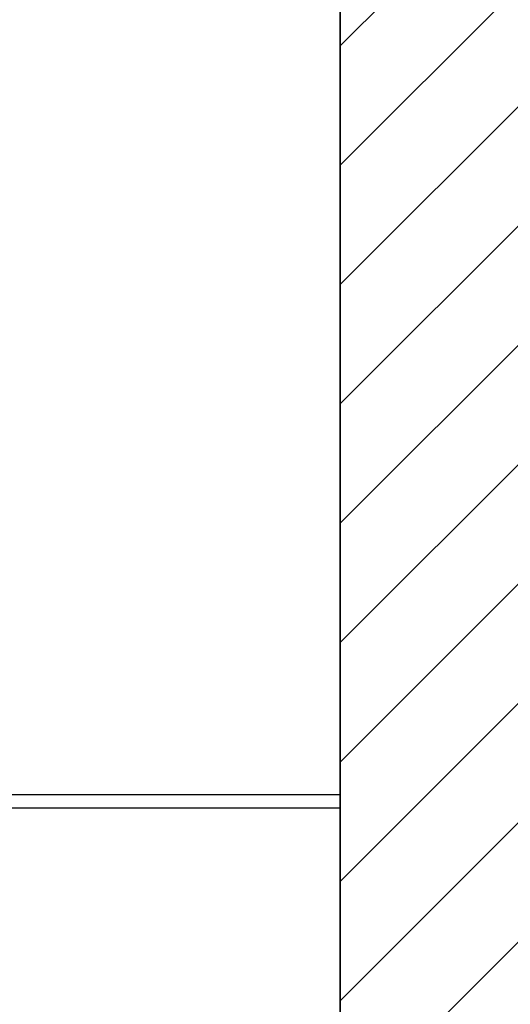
# Model space of a CAD drawing. Header units: millimetres. Extents: x 42924 to 92944, y -369470 to -179866.
# Tile 226 of 256: x 61105 to 61151, y -184023 to -183930. Entities that reach past the tile are written whole.
import ezdxf

# ---------------------------------------------------------------- set-up
doc = ezdxf.new("R2010")
doc.units = ezdxf.units.MM
for name, color, linetype in [('!! 1_hatch projektowane ściany', 8, 'Continuous'), ('!! 1_PROJ Sciany', 8, 'Continuous'), ('!! 1_zabudowa GK', 8, 'Continuous')]:
    doc.layers.add(name, color=color, linetype=linetype)
doc.layers.add('E_SAP_ZASIĘG', color=150, linetype='Continuous', plot=False)

msp = doc.modelspace()

# ---------------------------------------------------------------- hatches: boundary and pattern name
at = {"layer": '!! 1_hatch projektowane ściany'}
h = msp.add_hatch(dxfattribs=at)
h.set_pattern_fill('ANSI31', color=256, scale=2.5)
h.set_pattern_definition([(45, (0, 13698.2005), (-5.61266008, 5.61266008), [])])
h.paths.add_polyline_path([(61399.56735, -184145.8878), (61399.56735, -184133.8878), (61155.43682, -184133.8878), (61155.43682, -183923.8878), (61399.56735, -183924.76298), (61399.56735, -183911.8878), (61147.43682, -183911.8878), (61147.43682, -183847.1378), (61135.43682, -183847.1378), (61135.43682, -184210.6378), (61147.43682, -184210.6378), (61147.43682, -184145.8878)])

# ---------------------------------------------------------------- linework, layer by layer
msp.add_lwpolyline([(61399.56735, -184145.8878), (61399.56735, -184133.8878), (61155.43682, -184133.8878), (61155.43682, -183923.8878), (61399.56735, -183924.76298), (61399.56735, -183911.8878), (61147.43682, -183911.8878), (61147.43682, -183847.1378), (61135.43682, -183847.1378), (61135.43682, -184210.6378), (61147.43682, -184210.6378), (61147.43682, -184145.8878)], close=True, dxfattribs=at)
at = {"layer": '!! 1_PROJ Sciany'}
msp.add_lwpolyline([(61399.56735, -184145.8878), (61135.43682, -184145.8878), (61135.43682, -183911.8878), (61399.56735, -183911.8878)], dxfattribs=at)
at = {"layer": '!! 1_zabudowa GK'}
for points in [[(61135.43682, -184002.8878), (60824.56735, -184002.8878)], [(61135.43682, -184004.1378), (60824.56735, -184004.1378)]]:
    msp.add_lwpolyline(points, dxfattribs=at)
at = {"layer": 'E_SAP_ZASIĘG'}
for centre in [(61589.69013, -184051.49546), (61459.23087, -184571.00094)]:
    msp.add_circle(centre, 600, dxfattribs=at)

doc.saveas('drawing.dxf')
